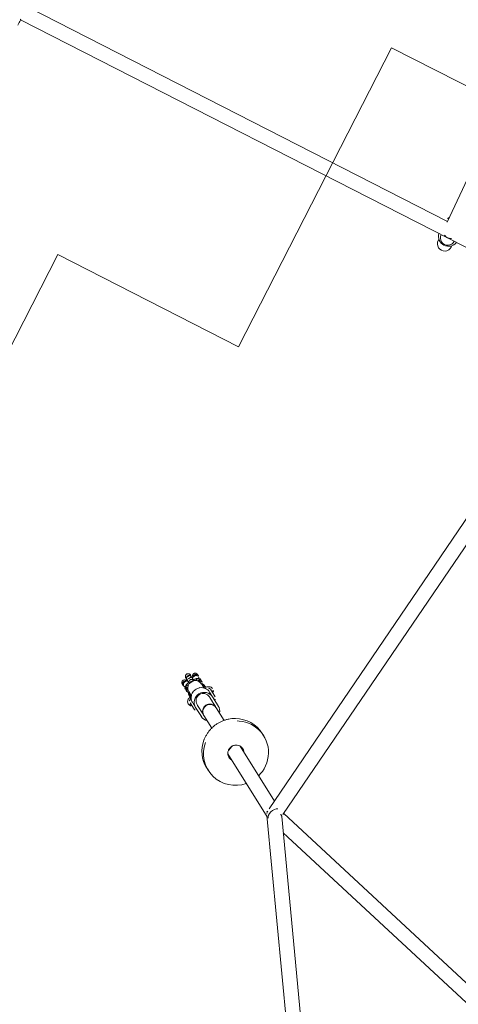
# Model space of a CAD drawing. Extents: x 5459245 to 5462690, y 5971016 to 5972523.
# Tile 110 of 198: x 5462452.663 to 5462453.145, y 5972211.743 to 5972212.825. Entities that reach past the tile are written whole.
import ezdxf

# ---------------------------------------------------------------- set-up
doc = ezdxf.new("R2010")
doc.units = 0
doc.layers.add('A_MAŁA ARCHITEKTURA', color=195, linetype='CONTINUOUS', lineweight=9)

# ---------------------------------------------------------------- blocks, each defined once
blk = doc.blocks.new('A$C43995eb0')
at = {"layer": 'A_MAŁA ARCHITEKTURA', "linetype": 'Continuous'}
for p, q in [((2913.1, 1049), (2830.8, 758.8)), ((2850.1, 768), (2928.5, 1044.7)), ((3224.4, 1006.2), (2835, 758.4)), ((2841.3, 743.5), (3233, 992.7)), ((2832.5, 758.6), (2437.9, 808.1)), ((2185.9, 104.6), (2185.9, 792.5)), ((2434.3, 792.5), (2833.7, 742.3)), ((2823.5, 743.6), (2786.9, 682.6)), ((2800.6, 674.4), (2842.5, 744.3)), ((2836.9, 741.9), (2838.1, 741.7)), ((2838.8, 741.9), (2839.4, 742.3)), ((2765, 700.5), (2763.4, 697.8)), ((2787.6, 683.8), (2787, 683.4)), ((2825, 660.8), (2826.6, 663.5)), ((2769.7, 654), (2761.2, 639.9)), ((2185.9, 639.5), (2185.9, 639.5)), ((2193.1, 639.5), (2191.5, 639.5)), ((2758.5, 641.1), (2752.4, 631)), ((2760.5, 638.6), (2757.8, 634.2)), ((2761, 639.5), (2760.5, 638.6)), ((2760.5, 638.6), (2761, 639.5)), ((2761.2, 639.9), (2761, 639.5)), ((2775, 631.7), (2783.4, 645.8)), ((2745.9, 625), (2751.1, 633.6)), ((2752.4, 631), (2749.2, 625.7)), ((2751.1, 633.5), (2751.1, 633.6)), ((2754.5, 628.7), (2754, 627.8)), ((2757.2, 633.2), (2754.5, 628.7)), ((2757.8, 634.2), (2757.2, 633.2)), ((2757.2, 633.2), (2757.8, 634.2)), ((2771.3, 619.7), (2777.3, 629.8)), ((2771.5, 625.9), (2774.2, 630.4)), ((2774.2, 630.4), (2774.8, 631.3)), ((2774.2, 630.4), (2774.8, 631.3)), ((2774.8, 631.3), (2775, 631.7)), ((1868.7, 612.7), (2170.7, 623)), ((2169.9, 622.9), (2169.9, 105)), ((2185.9, 623.5), (2185.9, 623.5)), ((2191.5, 623.5), (2193.1, 623.5)), ((2746.4, 619), (2745.2, 617.1)), ((2747.8, 617.6), (2745.4, 613.5)), ((2745.9, 625), (2746, 625)), ((2748, 617.8), (2747.8, 617.6)), ((2767.7, 619.6), (2768.3, 620.5)), ((2771.3, 619.7), (2768.1, 614.4)), ((2768.3, 620.5), (2770.9, 625)), ((2773.7, 619), (2769.5, 611.9)), ((2770.2, 613), (2773.1, 617.8)), ((2770.9, 625), (2771.5, 625.9)), ((2770.9, 625), (2771.5, 625.9)), ((2773.1, 617.8), (2773.1, 617.9)), ((2738.9, 606.5), (2738.1, 605.1)), ((2742.6, 612.7), (2741.5, 610.8)), ((2759.1, 605.2), (2761.6, 609.3)), ((2761.6, 609.3), (2761.7, 609.6)), ((2762.4, 606.8), (2763.5, 608.7)), ((2770.1, 612.9), (2770.2, 613)), ((2743.3, 600.2), (2742.1, 598.3)), ((2745.9, 604.7), (2745.6, 603.8)), ((2747.3, 595.2), (2748.4, 597.1)), ((2750.3, 600.7), (2751.1, 601.6)), ((2755.2, 594.9), (2756, 596.2)), ((2758.6, 600.5), (2759.8, 602.4))]:
    blk.add_line(p, q, dxfattribs=at)
at = {"layer": 'A_MAŁA ARCHITEKTURA'}
for p, q in [((2027.9, 481.5), (2027.9, 782)), ((2027.9, 481.5), (2397.1, 481.5)), ((2397.1, 258.4), (2397.1, 481.5)), ((3092.1, 258.4), (2397.1, 258.4))]:
    blk.add_line(p, q, dxfattribs=at)
at = {"layer": 'A_MAŁA ARCHITEKTURA', "linetype": 'Continuous', "flags": 128}
for points in [[(2806.6, 715.5), (2804, 716.2), (2800.5, 716.9), (2797, 717.3), (2793.4, 717.3), (2789.9, 716.9), (2786.4, 716.2), (2783, 715.2), (2779.7, 713.8), (2776.6, 712.2), (2773.7, 710.2), (2771, 707.9), (2768.6, 705.4), (2766.4, 702.7), (2764.6, 699.7), (2763, 696.6), (2761.7, 693.3), (2760.8, 689.9), (2760.3, 686.4), (2760.1, 682.9), (2760.2, 679.4), (2760.7, 675.9), (2761.6, 672.4), (2762.8, 669.1), (2763.7, 667)], [(2801.2, 674.8), (2801.3, 675), (2801.3, 675.6)], [(2185.9, 630.9), (2185.9, 632), (2185.9, 632.2)]]:
    blk.add_lwpolyline(points, dxfattribs=at)
at = {"layer": 'A_MAŁA ARCHITEKTURA', "linetype": 'Continuous'}
for centre, radius, start, end in [((2796.6, 681.5), 34.9, 276.7666, 47.3484), ((2793.5, 679.9), 35, 149.2657, 206.3567), ((2795.5, 682.1), 8.68, 121.3528, 199.2901), ((2796.1, 681.8), 8.68, 275.7605, 356.7378), ((2795.2, 678.8), 34.9, 276.5366, 328.8772), ((2183.9, 631.5), 11, 280.3448, 79.6552), ((2185.9, 631.5), 8, 270, 90), ((2193.1, 631.5), 8, 270, 90), ((2767.6, 635.6), 10.6, 104.9374, 148.9112), ((2768, 635.5), 8, 150.01, 328.0625), ((2768.2, 635.9), 7.99, 150.0436, 269.5265), ((2768.2, 635.9), 8, 150.01, 328.0625), ((2177.9, 631.2), 8, 1.9514, 33.0634), ((2177.9, 631.2), 8, 328.0634, 33.0634), ((2177.9, 631.2), 8, 328.0634, 1.9514), ((2762, 625.5), 11, 150.032, 328.0405), ((2754, 630.8), 3.86, 80.2732, 136.8654), ((2760.9, 623.8), 8, 150.0234, 328.0491), ((2768.3, 635.7), 7.8, 268.5904, 328.7806), ((2768.2, 635.2), 10.7, 329.1835, 13.1129), ((2171.9, 631.5), 11, 232.6927, 259.3934), ((2749.7, 623.8), 3.87, 161.207, 239.1116), ((2758.5, 620.2), 10.7, 149.3428, 215.1988), ((2770.4, 621), 3.86, 329.0362, 37.7993), ((2752.2, 609.3), 8, 149.0362, 329.0362), ((2758.9, 619.9), 10.7, 262.8737, 328.7297), ((2766.2, 613.9), 3.87, 238.9609, 329.0362)]:
    blk.add_arc(centre, radius, start, end, dxfattribs=at)
for major_axis, ratio, start_param, end_param in [((-1.85, 8.24), 0.334314, 0.119851, 0.938405), ((-1.85, 8.24), 0.334314, 0.119851, 0.494729), ((7.39, -3.2), 0.551782, 3.668665, 6.040893), ((7.39, -3.2), 0.551782, 3.668665, 4.855001), ((-1.85, 8.24), 0.334314, 0.494729, 0.938405), ((7.39, -3.2), 0.551782, 4.855001, 6.040893), ((-1.85, 8.24), 0.334314, 2.652377, 3.261444), ((-1.85, 8.24), 0.334314, 2.652377, 3.261444)]:
    blk.add_ellipse((2836.6, 750), major_axis=major_axis, ratio=ratio, start_param=start_param, end_param=end_param, dxfattribs=at)
for points, knots in [([(2790.9, 674.7), (2790.7, 674.8), (2790, 675.3), (2789, 676.3), (2788.1, 677.7), (2787.5, 678.7), (2787.4, 679.3), (2787.4, 679.3)], [0, 0, 0, 0, 0.135014, 0.417343, 0.699997, 0.982821, 1, 1, 1, 1]), ([(2797, 673.2), (2796.6, 673.2), (2795.6, 673.1), (2794.1, 673.3), (2792.5, 673.8), (2791.5, 674.3), (2791, 674.7), (2790.9, 674.7)], [0, 0, 0, 0, 0.190286, 0.454382, 0.718109, 0.967661, 1, 1, 1, 1]), ([(2762.1, 664.3), (2762.2, 664.1), (2762.8, 662.8), (2764.1, 660.6), (2766.1, 657.9), (2768.3, 655.3), (2770.7, 653), (2772.8, 651.3), (2774.2, 650.3), (2774.6, 650.1)], [0, 0, 0, 0, 0.045241, 0.220606, 0.395997, 0.571412, 0.746848, 0.922302, 1, 1, 1, 1]), ([(2774.6, 650.1), (2775.1, 649.7), (2776.5, 648.8), (2779.1, 647.4), (2782.2, 646.1), (2785.4, 645.1), (2788.7, 644.4), (2792, 643.9), (2795.4, 643.8), (2797.7, 643.9), (2799, 644.1), (2799.1, 644.1)], [0, 0, 0, 0, 0.070514, 0.20109, 0.331702, 0.462312, 0.592917, 0.723515, 0.854101, 0.984673, 1, 1, 1, 1]), ([(2748.4, 629.1), (2747.9, 629.1), (2747.1, 629.1), (2745.4, 628.4), (2744.7, 627.5), (2744.3, 626.9)], [0, 0, 0, 0, 0.335549, 0.579477, 1, 1, 1, 1]), ([(2744.3, 626.9), (2744, 626.2), (2743.5, 624.9), (2744, 622.8), (2744.9, 621.1), (2746.1, 619.7), (2747.1, 618.7), (2747.8, 618.2), (2748, 618)], [0, 0, 0, 0, 0.240519, 0.443208, 0.608485, 0.774062, 0.947888, 1, 1, 1, 1]), ([(2745.5, 613.7), (2745.5, 613.7), (2745.3, 613.9), (2745, 614.6), (2744.8, 615.5), (2744.9, 616.4), (2745.1, 616.9), (2745.2, 617), (2745.2, 617.1)], [0, 0, 0, 0, 0.006506, 0.281173, 0.555807, 0.830388, 0.966176, 1, 1, 1, 1]), ([(2746.7, 615.6), (2746.5, 615.8), (2746.2, 616.2), (2745.9, 617.1), (2746, 618.1), (2746.2, 618.8), (2746.5, 619.2), (2746.6, 619.3)], [0, 0, 0, 0, 0.155327, 0.404055, 0.652741, 0.90138, 1, 1, 1, 1]), ([(2739.9, 602.4), (2739.9, 602.4), (2739.9, 602.4), (2739.8, 602.4), (2739.7, 602.6), (2739.2, 602.9), (2738.7, 603.6), (2738.4, 604.5), (2738.5, 605.5), (2738.8, 606.3), (2739.1, 606.9), (2739.4, 607.1), (2739.6, 607.2)], [0, 0, 0, 0, 0.007004, 0.012304, 0.033511, 0.118602, 0.290565, 0.465918, 0.64124, 0.816529, 0.903218, 1, 1, 1, 1]), ([(2741.4, 607.9), (2741.3, 607.9), (2740.8, 607.9), (2740.2, 607.6), (2739.7, 607.3), (2739.5, 607.2)], [0, 0, 0, 0, 0.114236, 0.542274, 1, 1, 1, 1]), ([(2741.1, 609.9), (2741.1, 609.5), (2741, 608.7), (2741.5, 607.5), (2742.2, 606.3), (2743.2, 605.3), (2744.2, 604.4), (2745, 603.8), (2745.4, 603.5), (2745.5, 603.4)], [0, 0, 0, 0, 0.171493, 0.35475, 0.535222, 0.70431, 0.844724, 0.95941, 1, 1, 1, 1]), ([(2742.5, 606.8), (2742.5, 606.8), (2742.2, 606.9), (2741.7, 607.4), (2741.2, 608.3), (2741, 609.3), (2741.1, 610.1), (2741.3, 610.6), (2741.5, 610.8), (2741.5, 610.8)], [0, 0, 0, 0, 0.008575, 0.223306, 0.438036, 0.652739, 0.867401, 0.973557, 1, 1, 1, 1]), ([(2743.7, 608.6), (2743.7, 608.6), (2743.6, 608.7), (2743.6, 608.7), (2743.4, 608.8), (2743, 609.2), (2742.5, 609.8), (2742.2, 610.8), (2742.2, 611.8), (2742.5, 612.6), (2742.9, 613.1), (2743.2, 613.4), (2743.3, 613.5)], [0, 0, 0, 0, 0.007004, 0.012304, 0.033511, 0.118602, 0.290565, 0.465918, 0.64124, 0.816529, 0.903218, 1, 1, 1, 1]), ([(2742.5, 606.8), (2742.6, 606.8), (2742.9, 606.6), (2743.5, 606.3), (2744.3, 606.3), (2744.8, 606.4), (2744.9, 606.5)], [0, 0, 0, 0, 0.016369, 0.426278, 0.836188, 1, 1, 1, 1]), ([(2745.1, 614.2), (2745, 614.2), (2744.6, 614.2), (2743.9, 613.9), (2743.5, 613.6), (2743.2, 613.4)], [0, 0, 0, 0, 0.1142362, 0.5422741, 1, 1, 1, 1]), ([(2743.7, 608.6), (2743.7, 608.6), (2743.7, 608.6), (2743.8, 608.6), (2743.9, 608.5), (2744.2, 608.4), (2744.4, 608.3), (2744.5, 608.3)], [0, 0, 0, 0, 0.047238, 0.082991, 0.226027, 0.799963, 1, 1, 1, 1]), ([(2744.9, 616.2), (2744.8, 615.8), (2744.8, 615), (2745, 614.1), (2745.4, 613.6), (2745.4, 613.5)], [0, 0, 0, 0, 0.434533, 0.898875, 1, 1, 1, 1]), ([(2757.6, 609.3), (2756.8, 609.5), (2755.3, 609.9), (2752.9, 611.1), (2751, 612.6), (2750.1, 613.6), (2749.7, 614)], [0, 0, 0, 0, 0.266006, 0.531719, 0.802227, 1, 1, 1, 1]), ([(2759.2, 605.5), (2759.2, 605.4), (2759.6, 605.3), (2760.3, 605.4), (2761.2, 605.6), (2761.9, 606.2), (2762.2, 606.6), (2762.3, 606.7), (2762.4, 606.8)], [0, 0, 0, 0, 0.006506, 0.281173, 0.555807, 0.830388, 0.966176, 1, 1, 1, 1]), ([(2759.2, 605.3), (2759.5, 605.3), (2760.2, 605.3), (2761.1, 605.6), (2761.5, 605.9), (2761.7, 606.1)], [0, 0, 0, 0, 0.302665, 0.639647, 1, 1, 1, 1]), ([(2760.4, 607.3), (2760.4, 607.3), (2760.7, 607.2), (2761.4, 607.3), (2762.4, 607.6), (2763.1, 608.1), (2763.5, 608.6), (2763.6, 608.9), (2763.7, 609), (2763.7, 609)], [0, 0, 0, 0, 0.005868, 0.253594, 0.501291, 0.74894, 0.871409, 0.993867, 1, 1, 1, 1]), ([(2761.8, 609.7), (2762, 609.6), (2762.9, 609.3), (2764.3, 608.8), (2766, 608.4), (2768, 608.4), (2770.1, 609), (2771, 610), (2771.5, 610.5)], [0, 0, 0, 0, 0.063293, 0.235068, 0.398693, 0.562019, 0.762318, 1, 1, 1, 1]), ([(2771.5, 610.5), (2771.8, 611.2), (2772.2, 612.3), (2772.1, 614.1), (2771.7, 614.9), (2771.5, 615.3)], [0, 0, 0, 0, 0.4205226, 0.6644511, 1, 1, 1, 1]), ([(2743, 601.7), (2743, 601.7), (2742.7, 601.4), (2742.1, 600.9), (2741.1, 600.5), (2740.1, 600.5), (2739.1, 600.9), (2738.3, 601.5), (2737.8, 602.4), (2737.6, 603.3), (2737.7, 604.3), (2738, 604.9), (2738.1, 605.1)], [0, 0, 0, 0, 0.011545, 0.127061, 0.24233, 0.355428, 0.466005, 0.574863, 0.6835, 0.793452, 0.905702, 1, 1, 1, 1]), ([(2739.9, 602.4), (2739.9, 602.4), (2739.9, 602.4), (2740, 602.3), (2740.2, 602.2), (2740.7, 602), (2741.5, 601.9), (2742.2, 601.9), (2742.5, 602.1), (2742.5, 602.1)], [0, 0, 0, 0, 0.014984, 0.026325, 0.071697, 0.253753, 0.621674, 0.99688, 1, 1, 1, 1]), ([(2742.2, 598.4), (2742, 598.1), (2741.8, 597.6), (2741.7, 596.7), (2741.8, 596), (2742.1, 595.3), (2742.4, 594.8), (2742.9, 594.3), (2743.4, 594), (2744.1, 593.8), (2744.9, 593.8), (2745.7, 594), (2746.6, 594.4), (2747.1, 595), (2747.3, 595.3)], [0, 0, 0, 0, 0.10235, 0.19191, 0.267115, 0.328425, 0.415143, 0.467539, 0.525957, 0.620553, 0.688751, 0.774374, 0.878822, 1, 1, 1, 1]), ([(2742.1, 598.3), (2742.1, 598.3), (2742, 598), (2741.7, 597.4), (2741.7, 596.3), (2742, 595.4), (2742.5, 594.7), (2743.1, 594.3), (2743.5, 594.1), (2744.1, 593.8), (2745, 593.8), (2746, 594), (2746.8, 594.5), (2747.1, 595), (2747.3, 595.2), (2747.3, 595.2)], [0, 0, 0, 0, 0.004287, 0.111621, 0.218955, 0.326276, 0.433577, 0.48664, 0.539698, 0.592756, 0.700028, 0.807313, 0.914638, 0.995713, 1, 1, 1, 1]), ([(2742.5, 602), (2742.5, 602), (2742.5, 601.9), (2742.8, 601.8), (2743.3, 601.6), (2743.7, 601.4), (2743.9, 601.3)], [0, 0, 0, 0, 0.193014, 0.400775, 0.778519, 1, 1, 1, 1]), ([(2743.3, 600.2), (2743.3, 600.2), (2743.1, 599.9), (2742.8, 599.3), (2742.8, 598.3), (2743.2, 597.3), (2743.7, 596.6), (2744.2, 596.2), (2744.7, 596), (2745.3, 595.8), (2746.1, 595.7), (2747.1, 595.9), (2747.9, 596.4), (2748.3, 596.9), (2748.4, 597.1), (2748.4, 597.1)], [0, 0, 0, 0, 0.004286, 0.111621, 0.218955, 0.326276, 0.433577, 0.48664, 0.539698, 0.592756, 0.700028, 0.807313, 0.914638, 0.995714, 1, 1, 1, 1]), ([(2745.8, 604.4), (2745.5, 603.9), (2744.8, 602.7), (2744, 601.4), (2743.5, 600.5), (2743.3, 600.3), (2743.2, 600.1)], [0, 0, 0, 0, 0.2352395, 0.583133, 0.7830901, 1, 1, 1, 1]), ([(2745.9, 604.6), (2745.9, 604.6), (2745.7, 604.3), (2745.5, 603.6), (2745.5, 602.6), (2745.8, 601.6), (2746.3, 601), (2746.8, 600.6), (2747.3, 600.3), (2747.9, 600.1), (2748.8, 600), (2749.7, 600.3), (2750.5, 600.8), (2750.9, 601.3), (2751, 601.5), (2751, 601.5)], [0, 0, 0, 0, 0.004287, 0.111621, 0.218955, 0.326276, 0.433577, 0.48664, 0.539698, 0.592756, 0.700028, 0.807313, 0.914638, 0.995713, 1, 1, 1, 1]), ([(2748.4, 597), (2748.4, 597.2), (2748.6, 597.4), (2749.1, 598.3), (2749.9, 599.6), (2750.6, 600.8), (2750.9, 601.3)], [0, 0, 0, 0, 0.21691, 0.416867, 0.764761, 1, 1, 1, 1]), ([(2749.1, 598.2), (2749.3, 598), (2749.8, 597.6), (2750.2, 597.3), (2750.3, 597.2), (2750.3, 597.2), (2750.4, 597.2)], [0, 0, 0, 0, 0.3620313, 0.622948, 0.7958958, 1, 1, 1, 1]), ([(2755.2, 594.9), (2755.2, 594.8), (2755, 594.4), (2754.4, 593.9), (2753.5, 593.4), (2752.4, 593.3), (2751.4, 593.5), (2750.6, 594.1), (2749.9, 594.9), (2749.6, 595.8), (2749.6, 596.8), (2749.8, 597.3), (2749.9, 597.5)], [0, 0, 0, 0, 0.020385, 0.136863, 0.253073, 0.367441, 0.479254, 0.588986, 0.697993, 0.807877, 0.919849, 1, 1, 1, 1]), ([(2750.4, 600.5), (2750.8, 600.4), (2751.4, 600), (2752.3, 599.7), (2753.4, 599.3), (2754.8, 599), (2756.2, 599), (2757.3, 599.3), (2757.8, 599.6), (2758, 599.8)], [0, 0, 0, 0, 0.1149207, 0.2278791, 0.3360907, 0.49716, 0.7200043, 0.8553103, 1, 1, 1, 1]), ([(2751.9, 595.2), (2751.9, 595.2), (2751.6, 595.4), (2751.1, 595.8), (2750.6, 596.6), (2750.5, 597.1), (2750.5, 597.3)], [0, 0, 0, 0, 0.015004, 0.390732, 0.766461, 1, 1, 1, 1]), ([(2751.9, 595.2), (2751.9, 595.2), (2752.2, 595), (2752.9, 594.8), (2753.9, 594.7), (2754.9, 595), (2755.5, 595.6), (2755.9, 596.1), (2756.2, 596.5), (2756.3, 596.9), (2756.3, 597.1), (2756.3, 597.2)], [0, 0, 0, 0, 0.006983, 0.181851, 0.356718, 0.531564, 0.706376, 0.792825, 0.879266, 0.965708, 1, 1, 1, 1]), ([(2754.5, 599.6), (2754.5, 599.6), (2754.2, 599.8), (2753.7, 600.2), (2753.3, 600.9), (2753.2, 601.4), (2753.2, 601.6)], [0, 0, 0, 0, 0.016173, 0.421171, 0.82617, 1, 1, 1, 1]), ([(2754.5, 599.6), (2754.5, 599.6), (2754.8, 599.4), (2755.5, 599.1), (2756.5, 599.1), (2757.5, 599.4), (2758.1, 599.9), (2758.5, 600.3), (2758.6, 600.5), (2758.6, 600.5)], [0, 0, 0, 0, 0.008575, 0.223306, 0.438036, 0.652739, 0.867401, 0.973557, 1, 1, 1, 1]), ([(2755.7, 601.4), (2755.7, 601.5), (2755.4, 601.6), (2755.2, 601.8), (2755.1, 602)], [0, 0, 0, 0, 0.050898, 1, 1, 1, 1]), ([(2755.7, 601.4), (2755.7, 601.4), (2756, 601.3), (2756.6, 601), (2757.7, 601), (2758.6, 601.3), (2759.3, 601.8), (2759.7, 602.3), (2759.9, 602.8), (2760.1, 603.1), (2760.1, 603.4), (2760.1, 603.4)], [0, 0, 0, 0, 0.006983, 0.181851, 0.356718, 0.531564, 0.706376, 0.792825, 0.879266, 0.965708, 1, 1, 1, 1]), ([(2756.3, 597.1), (2756.4, 597.4), (2756.5, 598.1), (2756.2, 598.8), (2756.1, 599.1)], [0, 0, 0, 0, 0.582529, 1, 1, 1, 1]), ([(2760.1, 603.3), (2760.2, 603.7), (2760.2, 604.4), (2760, 605.1), (2759.9, 605.3)], [0, 0, 0, 0, 0.582529, 1, 1, 1, 1]), ([(2192.6, 104.6), (2190.5, 104.7), (2188.1, 104.7), (2185.7, 104.6), (2185.3, 104.6)], [0, 0, 0, 0, 0.849881, 1, 1, 1, 1])]:
    blk.add_open_spline(points, degree=3, knots=knots, dxfattribs=at)

msp = doc.modelspace()

# ---------------------------------------------------------------- block references
at = {"layer": 'A_MAŁA ARCHITEKTURA', "xscale": 0.001, "yscale": 0.001, "zscale": 0.001, "rotation": 242.9301705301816}
msp.add_blockref('A$C43995eb0', (5462453.5658, 5972214.8187), dxfattribs=at)

doc.saveas('drawing.dxf')
